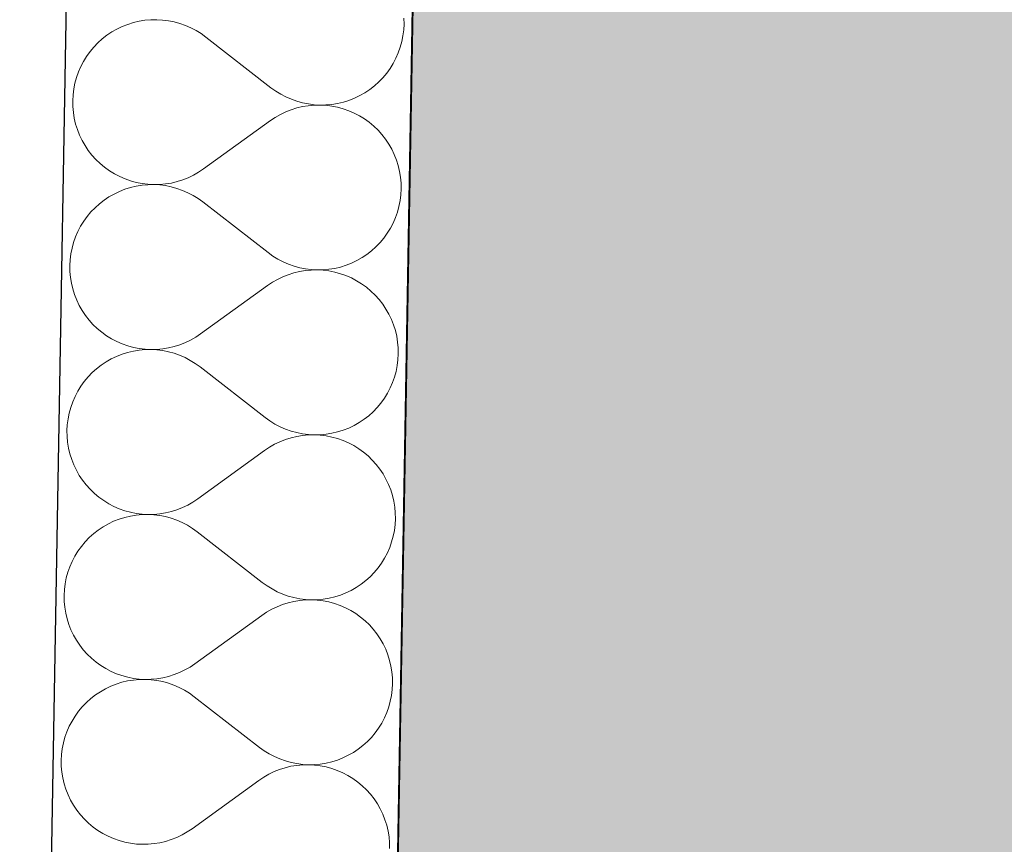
# Model space of a CAD drawing. Header units: millimetres. Extents: x -25972 to 4516, y -2839 to 20217.
# Tile 29 of 114: x -20563 to -20108, y 5730 to 6111. Entities that reach past the tile are written whole.
import ezdxf

# ---------------------------------------------------------------- set-up
doc = ezdxf.new("R2010")
doc.units = ezdxf.units.MM
doc.header["$MEASUREMENT"] = 0
doc.linetypes.add('Wipeout_Contour', pattern=[1000, 0, -1000])
for name, color, linetype in [('7._POHLED ZÁPADNÍ_1_3D prvky fasada nove', 7, 'Continuous'), ('7._POHLED ZÁPADNÍ_1_Konstrukce - nosné', 7, 'Continuous'), ('7._POHLED ZÁPADNÍ_1_Nové_Konstrukce - nosné', 7, 'Continuous'), ('7._POHLED ZÁPADNÍ_1_Nové_Výplně – Řezové', 7, 'Continuous'), ('7._POHLED ZÁPADNÍ_1_Výplně – Řezové', 7, 'Continuous')]:
    doc.layers.add(name, color=color, linetype=linetype)

# ---------------------------------------------------------------- blocks, each defined once
blk = doc.blocks.new('*X31', base_point=(-26739.77, -6860.77))
at = {"layer": '7._POHLED ZÁPADNÍ_1_Nové_Výplně – Řezové', "color": 21, "linetype": 'Continuous', "lineweight": 20, "true_color": 0xffaaaa}
for p, q in [((-20512.94, 6108.49), (-20515.48, 6107.5)), ((-20510.35, 6109.3), (-20512.94, 6108.49)), ((-20507.7, 6109.93), (-20510.35, 6109.3)), ((-20505.01, 6110.36), (-20507.7, 6109.93)), ((-20502.3, 6110.61), (-20505.01, 6110.36)), ((-20499.58, 6110.65), (-20502.3, 6110.61)), ((-20496.87, 6110.51), (-20499.58, 6110.65)), ((-20494.17, 6110.17), (-20496.87, 6110.51)), ((-20491.5, 6109.64), (-20494.17, 6110.17)), ((-20488.88, 6108.92), (-20491.5, 6109.64)), ((-20486.31, 6108.01), (-20488.88, 6108.92)), ((-20483.82, 6106.92), (-20486.31, 6108.01)), ((-20385.48, 6105.95), (-20385.34, 6108.66)), ((-20385.34, 6108.66), (-20385.39, 6111.38)), ((-20522.56, 6103.46), (-20524.7, 6101.8)), ((-20520.29, 6104.98), (-20522.56, 6103.46)), ((-20517.93, 6106.32), (-20520.29, 6104.98)), ((-20515.48, 6107.5), (-20517.93, 6106.32)), ((-20481.41, 6105.66), (-20483.82, 6106.92)), ((-20479.09, 6104.23), (-20481.41, 6105.66)), ((-20476.89, 6102.64), (-20479.09, 6104.23)), ((-20386.35, 6100.58), (-20385.82, 6103.25)), ((-20385.82, 6103.25), (-20385.48, 6105.95)), ((-20526.73, 6099.98), (-20528.62, 6098.02)), ((-20524.7, 6101.8), (-20526.73, 6099.98)), ((-20446.81, 6079.25), (-20476.89, 6102.64)), ((-20387.07, 6097.95), (-20386.35, 6100.58)), ((-20530.36, 6095.93), (-20531.95, 6093.72)), ((-20528.62, 6098.02), (-20530.36, 6095.93)), ((-20389.06, 6092.89), (-20387.98, 6095.39)), ((-20387.98, 6095.39), (-20387.07, 6097.95)), ((-20533.38, 6091.41), (-20534.64, 6089)), ((-20531.95, 6093.72), (-20533.38, 6091.41)), ((-20391.75, 6088.17), (-20390.32, 6090.48)), ((-20390.32, 6090.48), (-20389.06, 6092.89)), ((-20535.73, 6086.5), (-20536.63, 6083.94)), ((-20534.64, 6089), (-20535.73, 6086.5)), ((-20395.09, 6083.87), (-20393.34, 6085.96)), ((-20393.34, 6085.96), (-20391.75, 6088.17)), ((-20537.35, 6081.31), (-20537.88, 6078.65)), ((-20536.63, 6083.94), (-20537.35, 6081.31)), ((-20399, 6080.1), (-20396.97, 6081.92)), ((-20396.97, 6081.92), (-20395.09, 6083.87)), ((-20538.22, 6075.95), (-20538.36, 6073.23)), ((-20537.88, 6078.65), (-20538.22, 6075.95)), ((-20446.81, 6079.25), (-20444.61, 6077.66)), ((-20444.61, 6077.66), (-20442.3, 6076.23)), ((-20442.3, 6076.23), (-20439.88, 6074.97)), ((-20405.77, 6075.57), (-20403.41, 6076.92)), ((-20403.41, 6076.92), (-20401.15, 6078.43)), ((-20401.15, 6078.43), (-20399, 6080.1)), ((-20538.36, 6073.23), (-20538.31, 6070.51)), ((-20439.88, 6074.97), (-20437.39, 6073.88)), ((-20437.39, 6073.88), (-20434.83, 6072.98)), ((-20434.83, 6072.98), (-20432.2, 6072.26)), ((-20432.2, 6072.26), (-20429.53, 6071.72)), ((-20426.84, 6071.19), (-20429.55, 6070.94)), ((-20429.53, 6071.72), (-20426.83, 6071.38)), ((-20424.12, 6071.24), (-20426.84, 6071.19)), ((-20426.83, 6071.38), (-20424.12, 6071.24)), ((-20424.12, 6071.24), (-20421.4, 6071.29)), ((-20421.4, 6071.1), (-20424.12, 6071.24)), ((-20421.4, 6071.29), (-20418.69, 6071.53)), ((-20418.69, 6071.53), (-20416, 6071.96)), ((-20416, 6071.96), (-20413.36, 6072.59)), ((-20413.36, 6072.59), (-20410.76, 6073.4)), ((-20410.76, 6073.4), (-20408.23, 6074.4)), ((-20408.23, 6074.4), (-20405.77, 6075.57)), ((-20538.31, 6070.51), (-20538.07, 6067.8)), ((-20538.07, 6067.8), (-20537.63, 6065.11)), ((-20442.46, 6066.88), (-20444.82, 6065.53)), ((-20440.01, 6068.06), (-20442.46, 6066.88)), ((-20437.47, 6069.06), (-20440.01, 6068.06)), ((-20434.88, 6069.87), (-20437.47, 6069.06)), ((-20432.23, 6070.5), (-20434.88, 6069.87)), ((-20429.55, 6070.94), (-20432.23, 6070.5)), ((-20418.7, 6070.76), (-20421.4, 6071.1)), ((-20416.03, 6070.23), (-20418.7, 6070.76)), ((-20413.41, 6069.51), (-20416.03, 6070.23)), ((-20410.84, 6068.61), (-20413.41, 6069.51)), ((-20408.35, 6067.53), (-20410.84, 6068.61)), ((-20405.94, 6066.27), (-20408.35, 6067.53)), ((-20537.63, 6065.11), (-20537.01, 6062.47)), ((-20537.01, 6062.47), (-20536.19, 6059.87)), ((-20447.08, 6064.02), (-20477.95, 6041.7)), ((-20444.82, 6065.53), (-20447.08, 6064.02)), ((-20403.62, 6064.84), (-20405.94, 6066.27)), ((-20401.41, 6063.25), (-20403.62, 6064.84)), ((-20399.32, 6061.51), (-20401.41, 6063.25)), ((-20536.19, 6059.87), (-20535.19, 6057.34)), ((-20397.36, 6059.62), (-20399.32, 6061.51)), ((-20395.54, 6057.6), (-20397.36, 6059.62)), ((-20393.87, 6055.45), (-20395.54, 6057.6)), ((-20535.19, 6057.34), (-20534.02, 6054.89)), ((-20534.02, 6054.89), (-20532.67, 6052.52)), ((-20392.36, 6053.19), (-20393.87, 6055.45)), ((-20391.01, 6050.83), (-20392.36, 6053.19)), ((-20532.67, 6052.52), (-20531.16, 6050.26)), ((-20531.16, 6050.26), (-20529.49, 6048.12)), ((-20389.84, 6048.37), (-20391.01, 6050.83)), ((-20529.49, 6048.12), (-20527.67, 6046.09)), ((-20527.67, 6046.09), (-20525.71, 6044.21)), ((-20525.71, 6044.21), (-20523.62, 6042.46)), ((-20388.84, 6045.84), (-20389.84, 6048.37)), ((-20388.03, 6043.25), (-20388.84, 6045.84)), ((-20523.62, 6042.46), (-20521.41, 6040.87)), ((-20521.41, 6040.87), (-20519.1, 6039.45)), ((-20519.1, 6039.45), (-20516.68, 6038.19)), ((-20482.57, 6038.83), (-20480.21, 6040.18)), ((-20480.21, 6040.18), (-20477.95, 6041.7)), ((-20387.4, 6040.6), (-20388.03, 6043.25)), ((-20386.96, 6037.91), (-20387.4, 6040.6)), ((-20516.68, 6038.19), (-20514.19, 6037.1)), ((-20514.19, 6037.1), (-20511.62, 6036.2)), ((-20511.62, 6036.2), (-20509, 6035.48)), ((-20509, 6035.48), (-20506.33, 6034.95)), ((-20506.33, 6034.95), (-20503.63, 6034.62)), ((-20495.48, 6034.77), (-20492.8, 6035.21)), ((-20492.8, 6035.21), (-20490.15, 6035.84)), ((-20490.15, 6035.84), (-20487.56, 6036.66)), ((-20487.56, 6036.66), (-20485.03, 6037.65)), ((-20485.03, 6037.65), (-20482.57, 6038.83)), ((-20386.72, 6035.2), (-20386.96, 6037.91)), ((-20386.67, 6032.48), (-20386.72, 6035.2)), ((-20516.8, 6031.32), (-20519.26, 6030.14)), ((-20514.27, 6032.31), (-20516.8, 6031.32)), ((-20511.68, 6033.13), (-20514.27, 6032.31)), ((-20509.03, 6033.75), (-20511.68, 6033.13)), ((-20506.34, 6034.19), (-20509.03, 6033.75)), ((-20503.63, 6034.43), (-20506.34, 6034.19)), ((-20503.63, 6034.62), (-20500.91, 6034.48)), ((-20500.91, 6034.48), (-20503.63, 6034.43)), ((-20500.91, 6034.48), (-20498.19, 6034.53)), ((-20498.2, 6034.33), (-20500.91, 6034.48)), ((-20495.5, 6033.99), (-20498.2, 6034.33)), ((-20498.19, 6034.53), (-20495.48, 6034.77)), ((-20492.83, 6033.46), (-20495.5, 6033.99)), ((-20490.21, 6032.74), (-20492.83, 6033.46)), ((-20487.64, 6031.83), (-20490.21, 6032.74)), ((-20485.15, 6030.74), (-20487.64, 6031.83)), ((-20482.74, 6029.48), (-20485.15, 6030.74)), ((-20386.81, 6029.77), (-20386.67, 6032.48)), ((-20523.88, 6027.29), (-20526.03, 6025.62)), ((-20521.62, 6028.8), (-20523.88, 6027.29)), ((-20519.26, 6030.14), (-20521.62, 6028.8)), ((-20480.42, 6028.05), (-20482.74, 6029.48)), ((-20478.22, 6026.46), (-20480.42, 6028.05)), ((-20448.14, 6003.07), (-20478.22, 6026.46)), ((-20387.68, 6024.4), (-20387.15, 6027.07)), ((-20387.15, 6027.07), (-20386.81, 6029.77)), ((-20529.94, 6021.84), (-20531.69, 6019.75)), ((-20528.06, 6023.8), (-20529.94, 6021.84)), ((-20526.03, 6025.62), (-20528.06, 6023.8)), ((-20389.3, 6019.21), (-20388.4, 6021.78)), ((-20388.4, 6021.78), (-20387.68, 6024.4)), ((-20533.28, 6017.55), (-20534.71, 6015.23)), ((-20531.69, 6019.75), (-20533.28, 6017.55)), ((-20391.65, 6014.3), (-20390.39, 6016.72)), ((-20390.39, 6016.72), (-20389.3, 6019.21)), ((-20535.97, 6012.82), (-20537.05, 6010.33)), ((-20534.71, 6015.23), (-20535.97, 6012.82)), ((-20393.08, 6011.99), (-20391.65, 6014.3)), ((-20537.96, 6007.76), (-20538.68, 6005.14)), ((-20537.05, 6010.33), (-20537.96, 6007.76)), ((-20398.3, 6005.74), (-20396.41, 6007.69)), ((-20396.41, 6007.69), (-20394.67, 6009.78)), ((-20394.67, 6009.78), (-20393.08, 6011.99)), ((-20538.68, 6005.14), (-20539.21, 6002.47)), ((-20448.14, 6003.07), (-20445.94, 6001.48)), ((-20402.48, 6002.25), (-20400.33, 6003.92)), ((-20400.33, 6003.92), (-20398.3, 6005.74)), ((-20539.55, 5999.77), (-20539.69, 5997.05)), ((-20539.21, 6002.47), (-20539.55, 5999.77)), ((-20445.94, 6001.48), (-20443.62, 6000.05)), ((-20443.62, 6000.05), (-20441.21, 5998.79)), ((-20441.21, 5998.79), (-20438.72, 5997.7)), ((-20409.56, 5998.22), (-20407.1, 5999.39)), ((-20407.1, 5999.39), (-20404.74, 6000.74)), ((-20404.74, 6000.74), (-20402.48, 6002.25)), ((-20539.69, 5997.05), (-20539.64, 5994.33)), ((-20539.64, 5994.33), (-20539.4, 5991.62)), ((-20438.72, 5997.7), (-20436.15, 5996.8)), ((-20433.56, 5994.32), (-20436.21, 5993.7)), ((-20436.15, 5996.8), (-20433.53, 5996.08)), ((-20430.88, 5994.76), (-20433.56, 5994.32)), ((-20433.53, 5996.08), (-20430.86, 5995.55)), ((-20428.17, 5995.01), (-20430.88, 5994.76)), ((-20430.86, 5995.55), (-20428.16, 5995.21)), ((-20425.45, 5995.06), (-20428.17, 5995.01)), ((-20428.16, 5995.21), (-20425.45, 5995.06)), ((-20425.45, 5995.06), (-20422.73, 5995.11)), ((-20422.73, 5994.92), (-20425.45, 5995.06)), ((-20422.73, 5995.11), (-20420.02, 5995.35)), ((-20420.03, 5994.58), (-20422.73, 5994.92)), ((-20417.36, 5994.05), (-20420.03, 5994.58)), ((-20420.02, 5995.35), (-20417.33, 5995.78)), ((-20414.74, 5993.33), (-20417.36, 5994.05)), ((-20417.33, 5995.78), (-20414.68, 5996.41)), ((-20414.68, 5996.41), (-20412.09, 5997.22)), ((-20412.09, 5997.22), (-20409.56, 5998.22)), ((-20539.4, 5991.62), (-20538.96, 5988.94)), ((-20446.15, 5989.35), (-20448.41, 5987.84)), ((-20443.79, 5990.7), (-20446.15, 5989.35)), ((-20441.33, 5991.88), (-20443.79, 5990.7)), ((-20438.8, 5992.88), (-20441.33, 5991.88)), ((-20436.21, 5993.7), (-20438.8, 5992.88)), ((-20412.17, 5992.43), (-20414.74, 5993.33)), ((-20409.68, 5991.35), (-20412.17, 5992.43)), ((-20407.26, 5990.09), (-20409.68, 5991.35)), ((-20404.95, 5988.66), (-20407.26, 5990.09)), ((-20538.96, 5988.94), (-20538.33, 5986.29)), ((-20538.33, 5986.29), (-20537.52, 5983.69)), ((-20448.41, 5987.84), (-20479.28, 5965.52)), ((-20402.74, 5987.07), (-20404.95, 5988.66)), ((-20400.65, 5985.33), (-20402.74, 5987.07)), ((-20398.69, 5983.44), (-20400.65, 5985.33)), ((-20537.52, 5983.69), (-20536.52, 5981.16)), ((-20536.52, 5981.16), (-20535.35, 5978.71)), ((-20396.87, 5981.42), (-20398.69, 5983.44)), ((-20395.2, 5979.27), (-20396.87, 5981.42)), ((-20535.35, 5978.71), (-20534, 5976.35)), ((-20534, 5976.35), (-20532.49, 5974.08)), ((-20393.69, 5977.01), (-20395.2, 5979.27)), ((-20392.34, 5974.65), (-20393.69, 5977.01)), ((-20532.49, 5974.08), (-20530.81, 5971.94)), ((-20530.81, 5971.94), (-20529, 5969.91)), ((-20391.17, 5972.19), (-20392.34, 5974.65)), ((-20390.17, 5969.66), (-20391.17, 5972.19)), ((-20529, 5969.91), (-20527.04, 5968.03)), ((-20527.04, 5968.03), (-20524.95, 5966.28)), ((-20389.35, 5967.07), (-20390.17, 5969.66)), ((-20388.73, 5964.42), (-20389.35, 5967.07)), ((-20524.95, 5966.28), (-20522.74, 5964.69)), ((-20522.74, 5964.69), (-20520.42, 5963.27)), ((-20520.42, 5963.27), (-20518.01, 5962.01)), ((-20486.35, 5961.48), (-20483.9, 5962.65)), ((-20483.9, 5962.65), (-20481.54, 5964)), ((-20481.54, 5964), (-20479.28, 5965.52)), ((-20388.29, 5961.73), (-20388.73, 5964.42)), ((-20518.01, 5962.01), (-20515.52, 5960.92)), ((-20515.52, 5960.92), (-20512.95, 5960.02)), ((-20510.36, 5957.57), (-20513, 5956.95)), ((-20512.95, 5960.02), (-20510.33, 5959.3)), ((-20507.67, 5958.01), (-20510.36, 5957.57)), ((-20510.33, 5959.3), (-20507.66, 5958.78)), ((-20504.96, 5958.25), (-20507.67, 5958.01)), ((-20507.66, 5958.78), (-20504.96, 5958.44)), ((-20504.96, 5958.44), (-20502.24, 5958.3)), ((-20502.24, 5958.3), (-20504.96, 5958.25)), ((-20502.24, 5958.3), (-20499.52, 5958.35)), ((-20499.52, 5958.15), (-20502.24, 5958.3)), ((-20499.52, 5958.35), (-20496.81, 5958.59)), ((-20496.82, 5957.81), (-20499.52, 5958.15)), ((-20494.16, 5957.28), (-20496.82, 5957.81)), ((-20496.81, 5958.59), (-20494.13, 5959.03)), ((-20494.13, 5959.03), (-20491.48, 5959.66)), ((-20491.48, 5959.66), (-20488.88, 5960.48)), ((-20488.88, 5960.48), (-20486.35, 5961.48)), ((-20388.05, 5959.03), (-20388.29, 5961.73)), ((-20388, 5956.31), (-20388.05, 5959.03)), ((-20520.59, 5953.96), (-20522.95, 5952.62)), ((-20518.13, 5955.14), (-20520.59, 5953.96)), ((-20515.6, 5956.13), (-20518.13, 5955.14)), ((-20513, 5956.95), (-20515.6, 5956.13)), ((-20491.53, 5956.56), (-20494.16, 5957.28)), ((-20488.97, 5955.65), (-20491.53, 5956.56)), ((-20486.47, 5954.57), (-20488.97, 5955.65)), ((-20484.06, 5953.3), (-20486.47, 5954.57)), ((-20481.75, 5951.87), (-20484.06, 5953.3)), ((-20388.48, 5950.89), (-20388.14, 5953.59)), ((-20388.14, 5953.59), (-20388, 5956.31)), ((-20527.36, 5949.44), (-20529.38, 5947.62)), ((-20525.21, 5951.11), (-20527.36, 5949.44)), ((-20522.95, 5952.62), (-20525.21, 5951.11)), ((-20479.54, 5950.28), (-20481.75, 5951.87)), ((-20449.47, 5926.9), (-20479.54, 5950.28)), ((-20389.01, 5948.22), (-20388.48, 5950.89)), ((-20531.27, 5945.66), (-20533.02, 5943.57)), ((-20529.38, 5947.62), (-20531.27, 5945.66)), ((-20390.63, 5943.03), (-20389.73, 5945.6)), ((-20389.73, 5945.6), (-20389.01, 5948.22)), ((-20534.61, 5941.37), (-20536.04, 5939.05)), ((-20533.02, 5943.57), (-20534.61, 5941.37)), ((-20392.98, 5938.13), (-20391.72, 5940.54)), ((-20391.72, 5940.54), (-20390.63, 5943.03)), ((-20537.3, 5936.64), (-20538.38, 5934.15)), ((-20536.04, 5939.05), (-20537.3, 5936.64)), ((-20396, 5933.6), (-20394.41, 5935.81)), ((-20394.41, 5935.81), (-20392.98, 5938.13)), ((-20539.29, 5931.58), (-20540.01, 5928.96)), ((-20538.38, 5934.15), (-20539.29, 5931.58)), ((-20399.63, 5929.56), (-20397.74, 5931.52)), ((-20397.74, 5931.52), (-20396, 5933.6)), ((-20540.54, 5926.29), (-20540.87, 5923.59)), ((-20540.01, 5928.96), (-20540.54, 5926.29)), ((-20449.47, 5926.9), (-20447.27, 5925.3)), ((-20406.07, 5924.56), (-20403.8, 5926.07)), ((-20403.8, 5926.07), (-20401.65, 5927.74)), ((-20401.65, 5927.74), (-20399.63, 5929.56)), ((-20540.87, 5923.59), (-20541.02, 5920.87)), ((-20447.27, 5925.3), (-20444.95, 5923.87)), ((-20444.95, 5923.87), (-20442.54, 5922.61)), ((-20442.54, 5922.61), (-20440.05, 5921.52)), ((-20440.05, 5921.52), (-20437.48, 5920.62)), ((-20413.42, 5921.04), (-20410.88, 5922.04)), ((-20410.88, 5922.04), (-20408.43, 5923.21)), ((-20408.43, 5923.21), (-20406.07, 5924.56)), ((-20541.02, 5920.87), (-20540.97, 5918.15)), ((-20540.97, 5918.15), (-20540.73, 5915.44)), ((-20440.13, 5916.7), (-20442.66, 5915.7)), ((-20437.54, 5917.52), (-20440.13, 5916.7)), ((-20434.89, 5918.15), (-20437.54, 5917.52)), ((-20437.48, 5920.62), (-20434.86, 5919.9)), ((-20432.2, 5918.58), (-20434.89, 5918.15)), ((-20434.86, 5919.9), (-20432.19, 5919.37)), ((-20429.49, 5918.83), (-20432.2, 5918.58)), ((-20432.19, 5919.37), (-20429.49, 5919.03)), ((-20429.49, 5919.03), (-20426.77, 5918.88)), ((-20426.77, 5918.88), (-20429.49, 5918.83)), ((-20426.77, 5918.88), (-20424.05, 5918.93)), ((-20424.06, 5918.74), (-20426.77, 5918.88)), ((-20421.36, 5918.4), (-20424.06, 5918.74)), ((-20424.05, 5918.93), (-20421.34, 5919.17)), ((-20418.69, 5917.87), (-20421.36, 5918.4)), ((-20421.34, 5919.17), (-20418.66, 5919.6)), ((-20416.07, 5917.16), (-20418.69, 5917.87)), ((-20418.66, 5919.6), (-20416.01, 5920.23)), ((-20413.5, 5916.25), (-20416.07, 5917.16)), ((-20416.01, 5920.23), (-20413.42, 5921.04)), ((-20540.73, 5915.44), (-20540.29, 5912.76)), ((-20540.29, 5912.76), (-20539.66, 5910.11)), ((-20447.48, 5913.17), (-20449.74, 5911.66)), ((-20445.11, 5914.52), (-20447.48, 5913.17)), ((-20442.66, 5915.7), (-20445.11, 5914.52)), ((-20411, 5915.17), (-20413.5, 5916.25)), ((-20408.59, 5913.91), (-20411, 5915.17)), ((-20406.28, 5912.48), (-20408.59, 5913.91)), ((-20404.07, 5910.89), (-20406.28, 5912.48)), ((-20539.66, 5910.11), (-20538.85, 5907.51)), ((-20538.85, 5907.51), (-20537.85, 5904.98)), ((-20449.74, 5911.66), (-20480.61, 5889.34)), ((-20401.98, 5909.15), (-20404.07, 5910.89)), ((-20400.02, 5907.26), (-20401.98, 5909.15)), ((-20537.85, 5904.98), (-20536.67, 5902.53)), ((-20398.2, 5905.24), (-20400.02, 5907.26)), ((-20396.53, 5903.09), (-20398.2, 5905.24)), ((-20395.02, 5900.83), (-20396.53, 5903.09)), ((-20536.67, 5902.53), (-20535.33, 5900.17)), ((-20535.33, 5900.17), (-20533.81, 5897.91)), ((-20393.67, 5898.47), (-20395.02, 5900.83)), ((-20392.49, 5896.02), (-20393.67, 5898.47)), ((-20533.81, 5897.91), (-20532.14, 5895.76)), ((-20532.14, 5895.76), (-20530.32, 5893.74)), ((-20391.5, 5893.48), (-20392.49, 5896.02)), ((-20530.32, 5893.74), (-20528.36, 5891.85)), ((-20528.36, 5891.85), (-20526.28, 5890.1)), ((-20526.28, 5890.1), (-20524.07, 5888.52)), ((-20482.87, 5887.82), (-20480.61, 5889.34)), ((-20390.68, 5890.89), (-20391.5, 5893.48)), ((-20390.05, 5888.24), (-20390.68, 5890.89)), ((-20524.07, 5888.52), (-20521.75, 5887.09)), ((-20521.75, 5887.09), (-20519.34, 5885.83)), ((-20519.34, 5885.83), (-20516.84, 5884.75)), ((-20516.84, 5884.75), (-20514.28, 5883.84)), ((-20490.21, 5884.3), (-20487.68, 5885.3)), ((-20487.68, 5885.3), (-20485.23, 5886.47)), ((-20485.23, 5886.47), (-20482.87, 5887.82)), ((-20389.62, 5885.56), (-20390.05, 5888.24)), ((-20389.37, 5882.85), (-20389.62, 5885.56)), ((-20514.33, 5880.77), (-20516.93, 5879.96)), ((-20511.68, 5881.39), (-20514.33, 5880.77)), ((-20514.28, 5883.84), (-20511.65, 5883.13)), ((-20509, 5881.83), (-20511.68, 5881.39)), ((-20511.65, 5883.13), (-20508.99, 5882.6)), ((-20506.29, 5882.07), (-20509, 5881.83)), ((-20508.99, 5882.6), (-20506.29, 5882.26)), ((-20506.29, 5882.26), (-20503.57, 5882.12)), ((-20503.57, 5882.12), (-20506.29, 5882.07)), ((-20503.57, 5882.12), (-20500.85, 5882.17)), ((-20500.85, 5881.97), (-20503.57, 5882.12)), ((-20500.85, 5882.17), (-20498.14, 5882.41)), ((-20498.15, 5881.63), (-20500.85, 5881.97)), ((-20495.48, 5881.1), (-20498.15, 5881.63)), ((-20498.14, 5882.41), (-20495.45, 5882.85)), ((-20492.86, 5880.38), (-20495.48, 5881.1)), ((-20495.45, 5882.85), (-20492.81, 5883.48)), ((-20490.3, 5879.47), (-20492.86, 5880.38)), ((-20492.81, 5883.48), (-20490.21, 5884.3)), ((-20389.32, 5880.13), (-20389.37, 5882.85)), ((-20524.28, 5876.44), (-20526.54, 5874.93)), ((-20521.91, 5877.79), (-20524.28, 5876.44)), ((-20519.46, 5878.96), (-20521.91, 5877.79)), ((-20516.93, 5879.96), (-20519.46, 5878.96)), ((-20487.8, 5878.39), (-20490.3, 5879.47)), ((-20485.39, 5877.13), (-20487.8, 5878.39)), ((-20483.08, 5875.69), (-20485.39, 5877.13)), ((-20480.87, 5874.1), (-20483.08, 5875.69)), ((-20389.81, 5874.71), (-20389.47, 5877.41)), ((-20389.47, 5877.41), (-20389.32, 5880.13)), ((-20530.71, 5871.44), (-20532.6, 5869.48)), ((-20528.69, 5873.26), (-20530.71, 5871.44)), ((-20526.54, 5874.93), (-20528.69, 5873.26)), ((-20450.8, 5850.72), (-20480.87, 5874.1)), ((-20391.06, 5869.42), (-20390.34, 5872.04)), ((-20390.34, 5872.04), (-20389.81, 5874.71)), ((-20534.35, 5867.39), (-20535.94, 5865.19)), ((-20532.6, 5869.48), (-20534.35, 5867.39)), ((-20393.05, 5864.36), (-20391.96, 5866.85)), ((-20391.96, 5866.85), (-20391.06, 5869.42)), ((-20537.37, 5862.87), (-20538.63, 5860.46)), ((-20535.94, 5865.19), (-20537.37, 5862.87)), ((-20394.31, 5861.95), (-20393.05, 5864.36)), ((-20539.71, 5857.97), (-20540.62, 5855.4)), ((-20538.63, 5860.46), (-20539.71, 5857.97)), ((-20397.33, 5857.42), (-20395.74, 5859.63)), ((-20395.74, 5859.63), (-20394.31, 5861.95)), ((-20540.62, 5855.4), (-20541.33, 5852.78)), ((-20402.98, 5851.56), (-20400.96, 5853.38)), ((-20400.96, 5853.38), (-20399.07, 5855.34)), ((-20399.07, 5855.34), (-20397.33, 5857.42)), ((-20541.86, 5850.11), (-20542.2, 5847.41)), ((-20541.33, 5852.78), (-20541.86, 5850.11)), ((-20450.8, 5850.72), (-20448.59, 5849.12)), ((-20448.59, 5849.12), (-20446.28, 5847.69)), ((-20409.76, 5847.03), (-20407.39, 5848.38)), ((-20407.39, 5848.38), (-20405.13, 5849.89)), ((-20405.13, 5849.89), (-20402.98, 5851.56)), ((-20542.2, 5847.41), (-20542.35, 5844.69)), ((-20542.35, 5844.69), (-20542.3, 5841.97)), ((-20446.28, 5847.69), (-20443.87, 5846.43)), ((-20443.87, 5846.43), (-20441.38, 5845.35)), ((-20441.38, 5845.35), (-20438.81, 5844.44)), ((-20438.81, 5844.44), (-20436.19, 5843.72)), ((-20419.99, 5843.43), (-20417.34, 5844.05)), ((-20417.34, 5844.05), (-20414.74, 5844.86)), ((-20414.74, 5844.86), (-20412.21, 5845.86)), ((-20412.21, 5845.86), (-20409.76, 5847.03)), ((-20542.3, 5841.97), (-20542.05, 5839.26)), ((-20542.05, 5839.26), (-20541.62, 5836.58)), ((-20443.99, 5839.52), (-20446.44, 5838.35)), ((-20441.46, 5840.52), (-20443.99, 5839.52)), ((-20438.86, 5841.34), (-20441.46, 5840.52)), ((-20436.22, 5841.97), (-20438.86, 5841.34)), ((-20433.53, 5842.4), (-20436.22, 5841.97)), ((-20436.19, 5843.72), (-20433.52, 5843.19)), ((-20430.82, 5842.65), (-20433.53, 5842.4)), ((-20433.52, 5843.19), (-20430.82, 5842.85)), ((-20430.82, 5842.85), (-20428.1, 5842.7)), ((-20428.1, 5842.7), (-20430.82, 5842.65)), ((-20428.1, 5842.7), (-20425.38, 5842.75)), ((-20425.39, 5842.56), (-20428.1, 5842.7)), ((-20422.69, 5842.22), (-20425.39, 5842.56)), ((-20425.38, 5842.75), (-20422.67, 5842.99)), ((-20420.02, 5841.69), (-20422.69, 5842.22)), ((-20422.67, 5842.99), (-20419.99, 5843.43)), ((-20417.39, 5840.98), (-20420.02, 5841.69)), ((-20414.83, 5840.07), (-20417.39, 5840.98)), ((-20412.33, 5838.99), (-20414.83, 5840.07)), ((-20541.62, 5836.58), (-20540.99, 5833.93)), ((-20451.06, 5835.48), (-20481.93, 5813.16)), ((-20448.8, 5837), (-20451.06, 5835.48)), ((-20446.44, 5838.35), (-20448.8, 5837)), ((-20409.92, 5837.73), (-20412.33, 5838.99)), ((-20407.6, 5836.3), (-20409.92, 5837.73)), ((-20405.4, 5834.71), (-20407.6, 5836.3)), ((-20403.31, 5832.97), (-20405.4, 5834.71)), ((-20540.99, 5833.93), (-20540.18, 5831.34)), ((-20540.18, 5831.34), (-20539.18, 5828.8)), ((-20401.35, 5831.08), (-20403.31, 5832.97)), ((-20399.53, 5829.06), (-20401.35, 5831.08)), ((-20539.18, 5828.8), (-20538, 5826.35)), ((-20538, 5826.35), (-20536.65, 5823.99)), ((-20397.86, 5826.91), (-20399.53, 5829.06)), ((-20396.35, 5824.65), (-20397.86, 5826.91)), ((-20536.65, 5823.99), (-20535.14, 5821.73)), ((-20535.14, 5821.73), (-20533.47, 5819.58)), ((-20395, 5822.29), (-20396.35, 5824.65)), ((-20393.82, 5819.84), (-20395, 5822.29)), ((-20533.47, 5819.58), (-20531.65, 5817.56)), ((-20531.65, 5817.56), (-20529.69, 5815.67)), ((-20392.82, 5817.31), (-20393.82, 5819.84)), ((-20392.01, 5814.71), (-20392.82, 5817.31)), ((-20529.69, 5815.67), (-20527.6, 5813.93)), ((-20527.6, 5813.93), (-20525.4, 5812.34)), ((-20525.4, 5812.34), (-20523.08, 5810.91)), ((-20484.19, 5811.64), (-20481.93, 5813.16)), ((-20391.38, 5812.06), (-20392.01, 5814.71)), ((-20390.95, 5809.38), (-20391.38, 5812.06)), ((-20523.08, 5810.91), (-20520.67, 5809.65)), ((-20520.67, 5809.65), (-20518.17, 5808.57)), ((-20518.17, 5808.57), (-20515.61, 5807.66)), ((-20515.61, 5807.66), (-20512.98, 5806.95)), ((-20494.14, 5807.3), (-20491.54, 5808.12)), ((-20491.54, 5808.12), (-20489.01, 5809.12)), ((-20489.01, 5809.12), (-20486.56, 5810.3)), ((-20486.56, 5810.3), (-20484.19, 5811.64)), ((-20390.7, 5806.67), (-20390.95, 5809.38)), ((-20518.26, 5803.78), (-20520.79, 5802.78)), ((-20515.66, 5804.59), (-20518.26, 5803.78)), ((-20513.01, 5805.21), (-20515.66, 5804.59)), ((-20510.33, 5805.65), (-20513.01, 5805.21)), ((-20512.98, 5806.95), (-20510.31, 5806.42)), ((-20507.62, 5805.89), (-20510.33, 5805.65)), ((-20510.31, 5806.42), (-20507.61, 5806.08)), ((-20504.9, 5805.94), (-20507.62, 5805.89)), ((-20507.61, 5806.08), (-20504.9, 5805.94)), ((-20504.9, 5805.94), (-20502.18, 5805.99)), ((-20502.18, 5805.79), (-20504.9, 5805.94)), ((-20502.18, 5805.99), (-20499.47, 5806.24)), ((-20499.48, 5805.45), (-20502.18, 5805.79)), ((-20496.81, 5804.92), (-20499.48, 5805.45)), ((-20499.47, 5806.24), (-20496.78, 5806.67)), ((-20494.19, 5804.2), (-20496.81, 5804.92)), ((-20496.78, 5806.67), (-20494.14, 5807.3)), ((-20491.62, 5803.29), (-20494.19, 5804.2)), ((-20489.13, 5802.21), (-20491.62, 5803.29)), ((-20390.8, 5801.23), (-20390.65, 5803.95)), ((-20390.65, 5803.95), (-20390.7, 5806.67)), ((-20527.87, 5798.75), (-20530.02, 5797.08)), ((-20525.61, 5800.26), (-20527.87, 5798.75)), ((-20523.24, 5801.61), (-20525.61, 5800.26)), ((-20520.79, 5802.78), (-20523.24, 5801.61)), ((-20486.72, 5800.95), (-20489.13, 5802.21)), ((-20484.41, 5799.52), (-20486.72, 5800.95)), ((-20482.2, 5797.92), (-20484.41, 5799.52)), ((-20391.67, 5795.86), (-20391.14, 5798.53)), ((-20391.14, 5798.53), (-20390.8, 5801.23)), ((-20532.04, 5795.26), (-20533.93, 5793.3)), ((-20530.02, 5797.08), (-20532.04, 5795.26)), ((-20452.13, 5774.54), (-20482.2, 5797.92)), ((-20392.38, 5793.24), (-20391.67, 5795.86)), ((-20535.67, 5791.22), (-20537.26, 5789.01)), ((-20533.93, 5793.3), (-20535.67, 5791.22)), ((-20394.37, 5788.18), (-20393.29, 5790.67)), ((-20393.29, 5790.67), (-20392.38, 5793.24)), ((-20538.69, 5786.69), (-20539.95, 5784.28)), ((-20537.26, 5789.01), (-20538.69, 5786.69)), ((-20397.06, 5783.45), (-20395.63, 5785.77)), ((-20395.63, 5785.77), (-20394.37, 5788.18)), ((-20541.04, 5781.79), (-20541.94, 5779.22)), ((-20539.95, 5784.28), (-20541.04, 5781.79)), ((-20400.4, 5779.16), (-20398.65, 5781.25)), ((-20398.65, 5781.25), (-20397.06, 5783.45)), ((-20542.66, 5776.6), (-20543.19, 5773.93)), ((-20541.94, 5779.22), (-20542.66, 5776.6)), ((-20404.31, 5775.38), (-20402.29, 5777.2)), ((-20402.29, 5777.2), (-20400.4, 5779.16)), ((-20543.53, 5771.23), (-20543.67, 5768.51)), ((-20543.19, 5773.93), (-20543.53, 5771.23)), ((-20452.13, 5774.54), (-20449.92, 5772.95)), ((-20449.92, 5772.95), (-20447.61, 5771.52)), ((-20447.61, 5771.52), (-20445.2, 5770.25)), ((-20411.09, 5770.86), (-20408.72, 5772.2)), ((-20408.72, 5772.2), (-20406.46, 5773.71)), ((-20406.46, 5773.71), (-20404.31, 5775.38)), ((-20543.67, 5768.51), (-20543.63, 5765.79)), ((-20445.2, 5770.25), (-20442.7, 5769.17)), ((-20442.7, 5769.17), (-20440.14, 5768.26)), ((-20440.14, 5768.26), (-20437.51, 5767.54)), ((-20437.51, 5767.54), (-20434.85, 5767.01)), ((-20434.85, 5767.01), (-20432.15, 5766.67)), ((-20432.15, 5766.67), (-20429.43, 5766.52)), ((-20429.43, 5766.52), (-20432.15, 5766.47)), ((-20429.43, 5766.52), (-20426.71, 5766.57)), ((-20426.71, 5766.38), (-20429.43, 5766.52)), ((-20426.71, 5766.57), (-20424, 5766.81)), ((-20424, 5766.81), (-20421.32, 5767.25)), ((-20421.32, 5767.25), (-20418.67, 5767.87)), ((-20418.67, 5767.87), (-20416.07, 5768.69)), ((-20416.07, 5768.69), (-20413.54, 5769.68)), ((-20413.54, 5769.68), (-20411.09, 5770.86)), ((-20543.63, 5765.79), (-20543.38, 5763.08)), ((-20543.38, 5763.08), (-20542.94, 5760.4)), ((-20447.77, 5762.17), (-20450.13, 5760.82)), ((-20445.32, 5763.34), (-20447.77, 5762.17)), ((-20442.79, 5764.34), (-20445.32, 5763.34)), ((-20440.19, 5765.16), (-20442.79, 5764.34)), ((-20437.55, 5765.79), (-20440.19, 5765.16)), ((-20434.86, 5766.23), (-20437.55, 5765.79)), ((-20432.15, 5766.47), (-20434.86, 5766.23)), ((-20424.01, 5766.04), (-20426.71, 5766.38)), ((-20421.35, 5765.52), (-20424.01, 5766.04)), ((-20418.72, 5764.8), (-20421.35, 5765.52)), ((-20416.16, 5763.9), (-20418.72, 5764.8)), ((-20413.66, 5762.81), (-20416.16, 5763.9)), ((-20411.25, 5761.55), (-20413.66, 5762.81)), ((-20542.94, 5760.4), (-20542.32, 5757.75)), ((-20542.32, 5757.75), (-20541.5, 5755.16)), ((-20452.39, 5759.3), (-20483.26, 5736.98)), ((-20450.13, 5760.82), (-20452.39, 5759.3)), ((-20408.93, 5760.12), (-20411.25, 5761.55)), ((-20406.72, 5758.54), (-20408.93, 5760.12)), ((-20404.64, 5756.79), (-20406.72, 5758.54)), ((-20541.5, 5755.16), (-20540.51, 5752.63)), ((-20402.68, 5754.91), (-20404.64, 5756.79)), ((-20400.86, 5752.88), (-20402.68, 5754.91)), ((-20399.19, 5750.74), (-20400.86, 5752.88)), ((-20540.51, 5752.63), (-20539.33, 5750.17)), ((-20539.33, 5750.17), (-20537.98, 5747.81)), ((-20397.67, 5748.47), (-20399.19, 5750.74)), ((-20396.33, 5746.11), (-20397.67, 5748.47)), ((-20537.98, 5747.81), (-20536.47, 5745.55)), ((-20536.47, 5745.55), (-20534.8, 5743.4)), ((-20395.15, 5743.66), (-20396.33, 5746.11)), ((-20534.8, 5743.4), (-20532.98, 5741.38)), ((-20532.98, 5741.38), (-20531.02, 5739.49)), ((-20531.02, 5739.49), (-20528.93, 5737.75)), ((-20394.15, 5741.13), (-20395.15, 5743.66)), ((-20393.34, 5738.53), (-20394.15, 5741.13)), ((-20528.93, 5737.75), (-20526.72, 5736.16)), ((-20526.72, 5736.16), (-20524.41, 5734.73)), ((-20524.41, 5734.73), (-20522, 5733.47)), ((-20487.89, 5734.12), (-20485.52, 5735.47)), ((-20485.52, 5735.47), (-20483.26, 5736.98)), ((-20392.71, 5735.88), (-20393.34, 5738.53)), ((-20392.27, 5733.2), (-20392.71, 5735.88)), ((-20522, 5733.47), (-20519.5, 5732.39)), ((-20519.5, 5732.39), (-20516.93, 5731.48)), ((-20516.93, 5731.48), (-20514.31, 5730.77)), ((-20514.31, 5730.77), (-20511.64, 5730.24)), ((-20511.64, 5730.24), (-20508.94, 5729.9)), ((-20500.8, 5730.06), (-20498.11, 5730.5)), ((-20498.11, 5730.5), (-20495.46, 5731.12)), ((-20495.46, 5731.12), (-20492.87, 5731.94)), ((-20492.87, 5731.94), (-20490.34, 5732.94)), ((-20490.34, 5732.94), (-20487.89, 5734.12)), ((-20392.03, 5730.49), (-20392.27, 5733.2)), ((-20391.98, 5727.77), (-20392.03, 5730.49)), ((-20508.94, 5729.9), (-20506.23, 5729.76)), ((-20506.23, 5729.76), (-20503.51, 5729.81)), ((-20503.51, 5729.81), (-20500.8, 5730.06))]:
    blk.add_line(p, q, dxfattribs=at)

msp = doc.modelspace()

# ---------------------------------------------------------------- hatches: boundary and pattern name
at = {"layer": '7._POHLED ZÁPADNÍ_1_Výplně – Řezové', "linetype": 'Continuous', "lineweight": 13}
msp.add_hatch(color=254, dxfattribs=at).paths.add_polyline_path([(-20379.24, 6240.31), (-20400.15, 5040.5), (-20025.21, 5033.96), (-20004.29, 6233.78)])

# ---------------------------------------------------------------- linework, layer by layer
at = {"layer": '7._POHLED ZÁPADNÍ_1_Konstrukce - nosné', "color": 7, "linetype": 'Continuous', "lineweight": 50, "flags": 128}
msp.add_lwpolyline([(-20379.24, 6240.31), (-20400.15, 5040.5)], dxfattribs=at)

# ---------------------------------------------------------------- next in the draw order: wipeouts: each hides what was drawn before it
at = {"color": 254, "linetype": 'Wipeout_Contour', "lineweight": 0, "ltscale": 127207.890531}
msp.add_wipeout([(-20562.86, 4886.78), (-20412.88, 4884.16), (-20402.88, 4883.99), (-20379.24, 6240.31), (-20389.23, 6240.49), (-20539.21, 6243.1)], dxfattribs=at).dxf.layer = '7._POHLED ZÁPADNÍ_1_Nové_Výplně – Řezové'

# ---------------------------------------------------------------- next in the draw order: linework, layer by layer
at = {"layer": '7._POHLED ZÁPADNÍ_1_Nové_Konstrukce - nosné', "color": 1, "linetype": 'Continuous', "lineweight": 25, "flags": 128}
for points in [[(-20539.21, 6243.1), (-20562.86, 4886.78)], [(-20402.88, 4883.99), (-20379.24, 6240.31)]]:
    msp.add_lwpolyline(points, dxfattribs=at)

# ---------------------------------------------------------------- next in the draw order: block references
at = {"layer": '7._POHLED ZÁPADNÍ_1_3D prvky fasada nove', "color": 9, "linetype": 'Continuous', "lineweight": 13}
msp.add_blockref('*X31', (-26739.77, -6860.77), dxfattribs=at)

doc.saveas('drawing.dxf')
